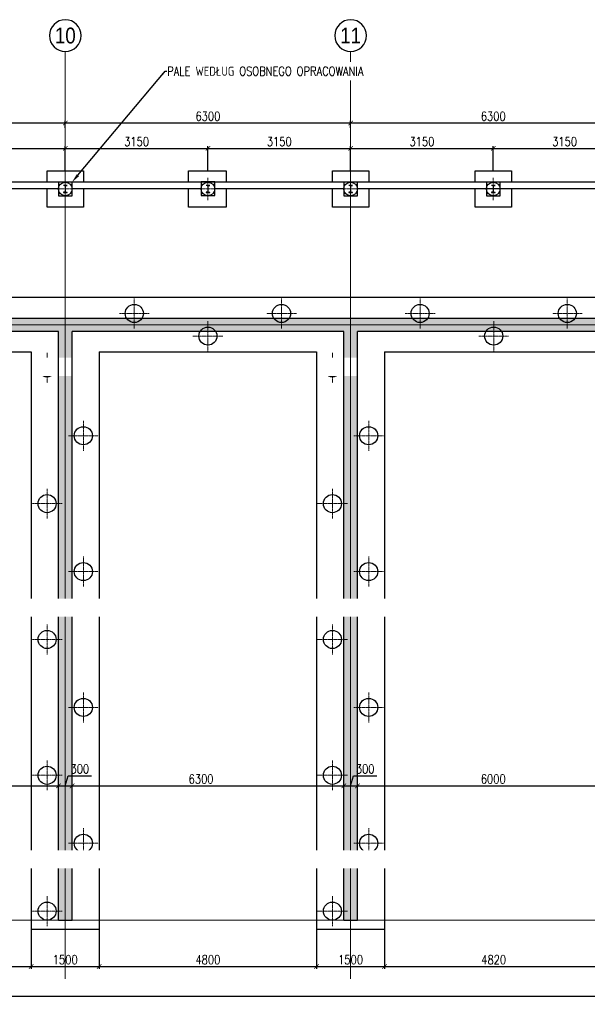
# Model space of a CAD drawing. Header units: millimetres. Extents: x -374129 to 1163271, y -112652 to 695637.
# Tile 159 of 256: x 43775 to 56307, y -1857 to 19889. Entities that reach past the tile are written whole.
import ezdxf
from ezdxf import colors
from ezdxf.entities.mleader import LeaderData, LeaderLine
from ezdxf.enums import TextEntityAlignment as Align
from ezdxf.math import Vec2, Vec3

# ---------------------------------------------------------------- set-up
doc = ezdxf.new("R2010")
doc.units = ezdxf.units.MM
doc.header["$PDMODE"] = 4
doc.linetypes.add('ACAD_ISO04W100', pattern=[30, 24, -3, 0, -3])
doc.linetypes.add('DO', pattern=[0.8, 0.6, -0.1, 0, -0.1])
for name, color, linetype, lineweight in [('--GT_Kolumna 1', 170, 'Continuous', 25), ('--GT_Kolumna 2', 94, 'Continuous', 25), ('013', 8, 'Continuous', 13), ('KRT_koty', 4, 'Continuous', 20), ('KRT_osie', 55, 'ACAD_ISO04W100', 18)]:
    doc.layers.add(name, color=color, linetype=linetype, lineweight=lineweight)
for name, color, linetype in [('KRT_fund', 3, 'Continuous'), ('KRT_kreskowanie', 252, 'Continuous'), ('KRT_opisy', 146, 'Continuous'), ('KRT_osie_budopis', 1, 'Continuous'), ('KRT_sciany', 2, 'Continuous'), ('KRT_stal', 4, 'Continuous'), ('KRT_wymiary', 4, 'Continuous'), ('KRT_wymiary_100', 4, 'Continuous')]:
    doc.layers.add(name, color=color, linetype=linetype)
doc.styles.add('biuro 1', font='arial.ttf')
doc.styles.add('WYMIAR', font='romans.shx', dxfattribs={"width": 0.8})
doc.dimstyles.new('KRT_1-100', dxfattribs={"dimscale": 100, "dimtxt": 2, "dimasz": 1, "dimexe": 0.5, "dimexo": 0, "dimgap": 0.5, "dimtad": 1, "dimdec": 1, "dimrnd": 0.1, "dimzin": 9, "dimdsep": 46, "dimtxsty": 'WYMIAR', "dimblk": 'ARCHTICK', "dimcen": 0.09, "dimdle": 0.5, "dimclrd": 1, "dimclre": 252, "dimclrt": 256, "dimadec": 0, "dimazin": 0, "dimtfac": 1, "dimtdec": 1, "dimtmove": 0, "dimatfit": 3, "dimfxl": 1, "dimtolj": 1, "dimtzin": 0, "dimarcsym": 0})

# ---------------------------------------------------------------- blocks, each defined once
blk = doc.blocks.new('opis_osi')
at = {"linetype": 'Continuous'}
for start, end in [(90, 180), (0, 90), (180, 270), (270, 0)]:
    blk.add_arc((0, -37.5), 35, start, end, dxfattribs=at)
at = {"color": 0, "linetype": 'Continuous', "style": 'biuro 1', "width": 0.85}
blk.add_attdef('AA', text='', height=35, dxfattribs=at).set_placement((0.1, -37.5), align=Align.MIDDLE_CENTER)
blk = doc.blocks.new('_ArchTick')
at = {"color": 0, "linetype": 'ByBlock', "const_width": 0.15}
blk.add_lwpolyline([(-0.5, -0.5), (0.5, 0.5)], dxfattribs=at)
blk = doc.blocks.new('*D62')
at = {"layer": 'Defpoints', "color": 0, "transparency": 16777216}
for p in [(44930, 2967), (44630, 2731), (44930, 2731)]:
    blk.add_point(p, dxfattribs=at)
at = {"layer": 'KRT_wymiary', "color": 1, "lineweight": -2, "transparency": 16777216}
for p, q in [((44780, 2967), (44848, 3192)), ((44848, 3192), (45359, 3192)), ((44580, 2967), (44980, 2967))]:
    blk.add_line(p, q, dxfattribs=at)
at = {"layer": 'KRT_wymiary', "color": 252, "lineweight": -2, "transparency": 16777216}
for p, q in [((44630, 2731), (44630, 3017)), ((44930, 2731), (44930, 3017))]:
    blk.add_line(p, q, dxfattribs=at)
at = {"layer": 'KRT_wymiary', "color": 1, "lineweight": -2, "transparency": 16777216, "xscale": 100, "yscale": 100, "zscale": 100, "rotation": 180}
blk.add_blockref('_ArchTick', (44630, 2967), dxfattribs=at)
at = {"layer": 'KRT_wymiary', "color": 1, "lineweight": -2, "transparency": 16777216, "xscale": 100, "yscale": 100, "zscale": 100}
blk.add_blockref('_ArchTick', (44930, 2967), dxfattribs=at)
at = {"layer": 'KRT_wymiary', "transparency": 16777216, "insert": (45103, 3342), "char_height": 200, "attachment_point": 5, "style": 'WYMIAR'}
blk.add_mtext('\\A1;300', dxfattribs=at)
blk = doc.blocks.new('*D63')
at = {"layer": 'Defpoints', "color": 0, "transparency": 16777216}
for p in [(44630, 2967), (38630, 2731), (44630, 2618)]:
    blk.add_point(p, dxfattribs=at)
at = {"layer": 'KRT_wymiary', "color": 1, "lineweight": -2, "transparency": 16777216}
blk.add_line((38580, 2967), (44680, 2967), dxfattribs=at)
at = {"layer": 'KRT_wymiary', "color": 252, "lineweight": -2, "transparency": 16777216}
for p, q in [((38630, 2731), (38630, 3017)), ((44630, 2618), (44630, 3017))]:
    blk.add_line(p, q, dxfattribs=at)
at = {"layer": 'KRT_wymiary', "color": 1, "lineweight": -2, "transparency": 16777216, "xscale": 100, "yscale": 100, "zscale": 100, "rotation": 180}
blk.add_blockref('_ArchTick', (38630, 2967), dxfattribs=at)
at = {"layer": 'KRT_wymiary', "color": 1, "lineweight": -2, "transparency": 16777216, "xscale": 100, "yscale": 100, "zscale": 100}
blk.add_blockref('_ArchTick', (44630, 2967), dxfattribs=at)
at = {"layer": 'KRT_wymiary', "transparency": 16777216, "insert": (41630, 3117), "char_height": 200, "attachment_point": 5, "style": 'WYMIAR'}
blk.add_mtext('\\A1;6000', dxfattribs=at)
blk = doc.blocks.new('*D65')
at = {"layer": 'Defpoints', "color": 0, "transparency": 16777216}
for p in [(51230, 2967), (50930, 2731), (51230, 2731)]:
    blk.add_point(p, dxfattribs=at)
at = {"layer": 'KRT_wymiary', "color": 1, "lineweight": -2, "transparency": 16777216}
for p, q in [((51080, 2967), (51148, 3192)), ((51148, 3192), (51659, 3192)), ((50880, 2967), (51280, 2967))]:
    blk.add_line(p, q, dxfattribs=at)
at = {"layer": 'KRT_wymiary', "color": 252, "lineweight": -2, "transparency": 16777216}
for p, q in [((50930, 2731), (50930, 3017)), ((51230, 2731), (51230, 3017))]:
    blk.add_line(p, q, dxfattribs=at)
at = {"layer": 'KRT_wymiary', "color": 1, "lineweight": -2, "transparency": 16777216, "xscale": 100, "yscale": 100, "zscale": 100, "rotation": 180}
blk.add_blockref('_ArchTick', (50930, 2967), dxfattribs=at)
at = {"layer": 'KRT_wymiary', "color": 1, "lineweight": -2, "transparency": 16777216, "xscale": 100, "yscale": 100, "zscale": 100}
blk.add_blockref('_ArchTick', (51230, 2967), dxfattribs=at)
at = {"layer": 'KRT_wymiary', "transparency": 16777216, "insert": (51403, 3342), "char_height": 200, "attachment_point": 5, "style": 'WYMIAR'}
blk.add_mtext('\\A1;300', dxfattribs=at)
blk = doc.blocks.new('*D66')
at = {"layer": 'Defpoints', "color": 0, "transparency": 16777216}
for p in [(50930, 2967), (44630, 2731), (50930, 2618)]:
    blk.add_point(p, dxfattribs=at)
at = {"layer": 'KRT_wymiary', "color": 1, "lineweight": -2, "transparency": 16777216}
blk.add_line((44580, 2967), (50980, 2967), dxfattribs=at)
at = {"layer": 'KRT_wymiary', "color": 252, "lineweight": -2, "transparency": 16777216}
for p, q in [((44630, 2731), (44630, 3017)), ((50930, 2618), (50930, 3017))]:
    blk.add_line(p, q, dxfattribs=at)
at = {"layer": 'KRT_wymiary', "color": 1, "lineweight": -2, "transparency": 16777216, "xscale": 100, "yscale": 100, "zscale": 100, "rotation": 180}
blk.add_blockref('_ArchTick', (44630, 2967), dxfattribs=at)
at = {"layer": 'KRT_wymiary', "color": 1, "lineweight": -2, "transparency": 16777216, "xscale": 100, "yscale": 100, "zscale": 100}
blk.add_blockref('_ArchTick', (50930, 2967), dxfattribs=at)
at = {"layer": 'KRT_wymiary', "transparency": 16777216, "insert": (47780, 3117), "char_height": 200, "attachment_point": 5, "style": 'WYMIAR'}
blk.add_mtext('\\A1;6300', dxfattribs=at)
blk = doc.blocks.new('*D67')
at = {"layer": 'Defpoints', "color": 0, "transparency": 16777216}
for p in [(57230, 2967), (51230, 2731), (57230, 2817)]:
    blk.add_point(p, dxfattribs=at)
at = {"layer": 'KRT_wymiary', "color": 1, "lineweight": -2, "transparency": 16777216}
blk.add_line((51180, 2967), (57280, 2967), dxfattribs=at)
at = {"layer": 'KRT_wymiary', "color": 252, "lineweight": -2, "transparency": 16777216}
for p, q in [((51230, 2731), (51230, 3017)), ((57230, 2817), (57230, 3017))]:
    blk.add_line(p, q, dxfattribs=at)
at = {"layer": 'KRT_wymiary', "color": 1, "lineweight": -2, "transparency": 16777216, "xscale": 100, "yscale": 100, "zscale": 100, "rotation": 180}
blk.add_blockref('_ArchTick', (51230, 2967), dxfattribs=at)
at = {"layer": 'KRT_wymiary', "color": 1, "lineweight": -2, "transparency": 16777216, "xscale": 100, "yscale": 100, "zscale": 100}
blk.add_blockref('_ArchTick', (57230, 2967), dxfattribs=at)
at = {"layer": 'KRT_wymiary', "transparency": 16777216, "insert": (54230, 3117), "char_height": 200, "attachment_point": 5, "style": 'WYMIAR'}
blk.add_mtext('\\A1;6000', dxfattribs=at)
blk = doc.blocks.new('*D76')
at = {"layer": 'Defpoints', "color": 0, "transparency": 16777216}
for p in [(44780, 17047), (41630, 16550), (44780, 16550)]:
    blk.add_point(p, dxfattribs=at)
at = {"layer": 'KRT_wymiary_100', "color": 1, "lineweight": -2, "transparency": 16777216}
blk.add_line((41580, 17047), (44830, 17047), dxfattribs=at)
at = {"layer": 'KRT_wymiary_100', "color": 252, "lineweight": -2, "transparency": 16777216}
for p, q in [((41630, 16550), (41630, 17097)), ((44780, 16550), (44780, 17097))]:
    blk.add_line(p, q, dxfattribs=at)
at = {"layer": 'KRT_wymiary_100', "color": 1, "lineweight": -2, "transparency": 16777216, "xscale": 100, "yscale": 100, "zscale": 100, "rotation": 180}
blk.add_blockref('_ArchTick', (41630, 17047), dxfattribs=at)
at = {"layer": 'KRT_wymiary_100', "color": 1, "lineweight": -2, "transparency": 16777216, "xscale": 100, "yscale": 100, "zscale": 100}
blk.add_blockref('_ArchTick', (44780, 17047), dxfattribs=at)
at = {"layer": 'KRT_wymiary_100', "transparency": 16777216, "insert": (43205, 17197), "char_height": 200, "attachment_point": 5, "style": 'WYMIAR'}
blk.add_mtext('\\A1;3150', dxfattribs=at)
blk = doc.blocks.new('*D77')
at = {"layer": 'Defpoints', "color": 0, "transparency": 16777216}
for p in [(47930, 17047), (44780, 16550), (47930, 16550)]:
    blk.add_point(p, dxfattribs=at)
at = {"layer": 'KRT_wymiary_100', "color": 1, "lineweight": -2, "transparency": 16777216}
blk.add_line((44730, 17047), (47980, 17047), dxfattribs=at)
at = {"layer": 'KRT_wymiary_100', "color": 252, "lineweight": -2, "transparency": 16777216}
for p, q in [((44780, 16550), (44780, 17097)), ((47930, 16550), (47930, 17097))]:
    blk.add_line(p, q, dxfattribs=at)
at = {"layer": 'KRT_wymiary_100', "color": 1, "lineweight": -2, "transparency": 16777216, "xscale": 100, "yscale": 100, "zscale": 100, "rotation": 180}
blk.add_blockref('_ArchTick', (44780, 17047), dxfattribs=at)
at = {"layer": 'KRT_wymiary_100', "color": 1, "lineweight": -2, "transparency": 16777216, "xscale": 100, "yscale": 100, "zscale": 100}
blk.add_blockref('_ArchTick', (47930, 17047), dxfattribs=at)
at = {"layer": 'KRT_wymiary_100', "transparency": 16777216, "insert": (46355, 17197), "char_height": 200, "attachment_point": 5, "style": 'WYMIAR'}
blk.add_mtext('\\A1;3150', dxfattribs=at)
blk = doc.blocks.new('*U5')
at = {"color": 0}
for p, q in [((30, 153), (0, 153)), ((30, 7), (0, 7)), ((38, 144), (38, 16)), ((43, 144), (43, 16)), ((52, 153), (82, 153)), ((52, 7), (82, 7))]:
    blk.add_line(p, q, dxfattribs=at)
for points in [[(82, 153), (82, 160), (0, 160), (0, 153)], [(0, 7), (0, 0), (82, 0), (82, 7)]]:
    blk.add_lwpolyline(points, dxfattribs=at)
for centre, start, end in [((30, 144), 0, 90), ((30, 16), 270, 0), ((52, 144), 90, 180), ((52, 16), 180, 270)]:
    blk.add_arc(centre, 9, start, end, dxfattribs=at)
blk = doc.blocks.new('*D78')
at = {"layer": 'Defpoints', "color": 0, "transparency": 16777216}
for p in [(51080, 17047), (47930, 16550), (51080, 16550)]:
    blk.add_point(p, dxfattribs=at)
at = {"layer": 'KRT_wymiary_100', "color": 1, "lineweight": -2, "transparency": 16777216}
blk.add_line((47880, 17047), (51130, 17047), dxfattribs=at)
at = {"layer": 'KRT_wymiary_100', "color": 252, "lineweight": -2, "transparency": 16777216}
for p, q in [((47930, 16550), (47930, 17097)), ((51080, 16550), (51080, 17097))]:
    blk.add_line(p, q, dxfattribs=at)
at = {"layer": 'KRT_wymiary_100', "color": 1, "lineweight": -2, "transparency": 16777216, "xscale": 100, "yscale": 100, "zscale": 100, "rotation": 180}
blk.add_blockref('_ArchTick', (47930, 17047), dxfattribs=at)
at = {"layer": 'KRT_wymiary_100', "color": 1, "lineweight": -2, "transparency": 16777216, "xscale": 100, "yscale": 100, "zscale": 100}
blk.add_blockref('_ArchTick', (51080, 17047), dxfattribs=at)
at = {"layer": 'KRT_wymiary_100', "transparency": 16777216, "insert": (49505, 17197), "char_height": 200, "attachment_point": 5, "style": 'WYMIAR'}
blk.add_mtext('\\A1;3150', dxfattribs=at)
blk = doc.blocks.new('*D79')
at = {"layer": 'Defpoints', "color": 0, "transparency": 16777216}
for p in [(54230, 17047), (51080, 16550), (54230, 16550)]:
    blk.add_point(p, dxfattribs=at)
at = {"layer": 'KRT_wymiary_100', "color": 1, "lineweight": -2, "transparency": 16777216}
blk.add_line((51030, 17047), (54280, 17047), dxfattribs=at)
at = {"layer": 'KRT_wymiary_100', "color": 252, "lineweight": -2, "transparency": 16777216}
for p, q in [((51080, 16550), (51080, 17097)), ((54230, 16550), (54230, 17097))]:
    blk.add_line(p, q, dxfattribs=at)
at = {"layer": 'KRT_wymiary_100', "color": 1, "lineweight": -2, "transparency": 16777216, "xscale": 100, "yscale": 100, "zscale": 100, "rotation": 180}
blk.add_blockref('_ArchTick', (51080, 17047), dxfattribs=at)
at = {"layer": 'KRT_wymiary_100', "color": 1, "lineweight": -2, "transparency": 16777216, "xscale": 100, "yscale": 100, "zscale": 100}
blk.add_blockref('_ArchTick', (54230, 17047), dxfattribs=at)
at = {"layer": 'KRT_wymiary_100', "transparency": 16777216, "insert": (52655, 17197), "char_height": 200, "attachment_point": 5, "style": 'WYMIAR'}
blk.add_mtext('\\A1;3150', dxfattribs=at)
blk = doc.blocks.new('*D86')
at = {"layer": 'Defpoints', "color": 0, "transparency": 16777216}
for p in [(57380, 17047), (54230, 16550), (57380, 16669)]:
    blk.add_point(p, dxfattribs=at)
at = {"layer": 'KRT_wymiary_100', "color": 1, "lineweight": -2, "transparency": 16777216}
blk.add_line((54180, 17047), (57430, 17047), dxfattribs=at)
at = {"layer": 'KRT_wymiary_100', "color": 252, "lineweight": -2, "transparency": 16777216}
for p, q in [((54230, 16550), (54230, 17097)), ((57380, 16669), (57380, 17097))]:
    blk.add_line(p, q, dxfattribs=at)
at = {"layer": 'KRT_wymiary_100', "color": 1, "lineweight": -2, "transparency": 16777216, "xscale": 100, "yscale": 100, "zscale": 100, "rotation": 180}
blk.add_blockref('_ArchTick', (54230, 17047), dxfattribs=at)
at = {"layer": 'KRT_wymiary_100', "color": 1, "lineweight": -2, "transparency": 16777216, "xscale": 100, "yscale": 100, "zscale": 100}
blk.add_blockref('_ArchTick', (57380, 17047), dxfattribs=at)
at = {"layer": 'KRT_wymiary_100', "transparency": 16777216, "insert": (55805, 17197), "char_height": 200, "attachment_point": 5, "style": 'WYMIAR'}
blk.add_mtext('\\A1;3150', dxfattribs=at)
blk = doc.blocks.new('*D91')
at = {"layer": 'Defpoints', "color": 0, "transparency": 16777216}
for p in [(38480, 17996), (44780, 17607), (44780, 17499)]:
    blk.add_point(p, dxfattribs=at)
at = {"layer": 'KRT_wymiary_100', "color": 252, "lineweight": -2, "transparency": 16777216}
for p, q in [((38480, 17996), (38480, 17557)), ((44780, 17499), (44780, 17657))]:
    blk.add_line(p, q, dxfattribs=at)
at = {"layer": 'KRT_wymiary_100', "color": 1, "lineweight": -2, "transparency": 16777216}
blk.add_line((38430, 17607), (44830, 17607), dxfattribs=at)
at = {"layer": 'KRT_wymiary_100', "color": 1, "lineweight": -2, "transparency": 16777216, "xscale": 100, "yscale": 100, "zscale": 100, "rotation": 180}
blk.add_blockref('_ArchTick', (38480, 17607), dxfattribs=at)
at = {"layer": 'KRT_wymiary_100', "color": 1, "lineweight": -2, "transparency": 16777216, "xscale": 100, "yscale": 100, "zscale": 100}
blk.add_blockref('_ArchTick', (44780, 17607), dxfattribs=at)
at = {"layer": 'KRT_wymiary_100', "transparency": 16777216, "insert": (41630, 17757), "char_height": 200, "attachment_point": 5, "style": 'WYMIAR'}
blk.add_mtext('\\A1;6300', dxfattribs=at)
blk = doc.blocks.new('*D92')
at = {"layer": 'Defpoints', "color": 0, "transparency": 16777216}
for p in [(44780, 17499), (51080, 17607), (51080, 17499)]:
    blk.add_point(p, dxfattribs=at)
at = {"layer": 'KRT_wymiary_100', "color": 252, "lineweight": -2, "transparency": 16777216}
for p, q in [((44780, 17499), (44780, 17657)), ((51080, 17499), (51080, 17657))]:
    blk.add_line(p, q, dxfattribs=at)
at = {"layer": 'KRT_wymiary_100', "color": 1, "lineweight": -2, "transparency": 16777216}
blk.add_line((44730, 17607), (51130, 17607), dxfattribs=at)
at = {"layer": 'KRT_wymiary_100', "color": 1, "lineweight": -2, "transparency": 16777216, "xscale": 100, "yscale": 100, "zscale": 100, "rotation": 180}
blk.add_blockref('_ArchTick', (44780, 17607), dxfattribs=at)
at = {"layer": 'KRT_wymiary_100', "color": 1, "lineweight": -2, "transparency": 16777216, "xscale": 100, "yscale": 100, "zscale": 100}
blk.add_blockref('_ArchTick', (51080, 17607), dxfattribs=at)
at = {"layer": 'KRT_wymiary_100', "transparency": 16777216, "insert": (47930, 17757), "char_height": 200, "attachment_point": 5, "style": 'WYMIAR'}
blk.add_mtext('\\A1;6300', dxfattribs=at)
blk = doc.blocks.new('*D93')
at = {"layer": 'Defpoints', "color": 0, "transparency": 16777216}
for p in [(51080, 17499), (57380, 17607), (57380, 17499)]:
    blk.add_point(p, dxfattribs=at)
at = {"layer": 'KRT_wymiary_100', "color": 252, "lineweight": -2, "transparency": 16777216}
for p, q in [((51080, 17499), (51080, 17657)), ((57380, 17499), (57380, 17657))]:
    blk.add_line(p, q, dxfattribs=at)
at = {"layer": 'KRT_wymiary_100', "color": 1, "lineweight": -2, "transparency": 16777216}
blk.add_line((51030, 17607), (57430, 17607), dxfattribs=at)
at = {"layer": 'KRT_wymiary_100', "color": 1, "lineweight": -2, "transparency": 16777216, "xscale": 100, "yscale": 100, "zscale": 100, "rotation": 180}
blk.add_blockref('_ArchTick', (51080, 17607), dxfattribs=at)
at = {"layer": 'KRT_wymiary_100', "color": 1, "lineweight": -2, "transparency": 16777216, "xscale": 100, "yscale": 100, "zscale": 100}
blk.add_blockref('_ArchTick', (57380, 17607), dxfattribs=at)
at = {"layer": 'KRT_wymiary_100', "transparency": 16777216, "insert": (54230, 17757), "char_height": 200, "attachment_point": 5, "style": 'WYMIAR'}
blk.add_mtext('\\A1;6300', dxfattribs=at)
blk = doc.blocks.new('*D419')
at = {"layer": 'Defpoints', "color": 0, "transparency": 16777216}
for p in [(39210, -200), (44030, -200), (44030, -1022.424019)]:
    blk.add_point(p, dxfattribs=at)
at = {"layer": 'KRT_wymiary', "color": 252, "lineweight": -2, "transparency": 16777216}
for p, q in [((39210, -200), (39210, -1072.424019)), ((44030, -200), (44030, -1072.424019))]:
    blk.add_line(p, q, dxfattribs=at)
at = {"layer": 'KRT_wymiary', "color": 1, "lineweight": -2, "transparency": 16777216}
blk.add_line((39160, -1022.424019), (44080, -1022.424019), dxfattribs=at)
at = {"layer": 'KRT_wymiary', "color": 1, "lineweight": -2, "transparency": 16777216, "xscale": 100, "yscale": 100, "zscale": 100, "rotation": 180}
blk.add_blockref('_ArchTick', (39210, -1022.424019), dxfattribs=at)
at = {"layer": 'KRT_wymiary', "color": 1, "lineweight": -2, "transparency": 16777216, "xscale": 100, "yscale": 100, "zscale": 100}
blk.add_blockref('_ArchTick', (44030, -1022.424019), dxfattribs=at)
at = {"layer": 'KRT_wymiary', "transparency": 16777216, "insert": (41620, -872.424019), "char_height": 200, "attachment_point": 5, "style": 'WYMIAR'}
blk.add_mtext('\\A1;4820', dxfattribs=at)
blk = doc.blocks.new('*D420')
at = {"layer": 'Defpoints', "color": 0, "transparency": 16777216}
for p in [(44030, -200), (45530, -200), (45530, -1022.424019)]:
    blk.add_point(p, dxfattribs=at)
at = {"layer": 'KRT_wymiary', "color": 252, "lineweight": -2, "transparency": 16777216}
for p, q in [((44030, -200), (44030, -1072.424019)), ((45530, -200), (45530, -1072.424019))]:
    blk.add_line(p, q, dxfattribs=at)
at = {"layer": 'KRT_wymiary', "color": 1, "lineweight": -2, "transparency": 16777216}
blk.add_line((43980, -1022.424019), (45580, -1022.424019), dxfattribs=at)
at = {"layer": 'KRT_wymiary', "color": 1, "lineweight": -2, "transparency": 16777216, "xscale": 100, "yscale": 100, "zscale": 100, "rotation": 180}
blk.add_blockref('_ArchTick', (44030, -1022.424019), dxfattribs=at)
at = {"layer": 'KRT_wymiary', "color": 1, "lineweight": -2, "transparency": 16777216, "xscale": 100, "yscale": 100, "zscale": 100}
blk.add_blockref('_ArchTick', (45530, -1022.424019), dxfattribs=at)
at = {"layer": 'KRT_wymiary', "transparency": 16777216, "insert": (44780, -872.424019), "char_height": 200, "attachment_point": 5, "style": 'WYMIAR'}
blk.add_mtext('\\A1;1500', dxfattribs=at)
blk = doc.blocks.new('*D421')
at = {"layer": 'Defpoints', "color": 0, "transparency": 16777216}
for p in [(45530, -200), (50330, -200), (50330, -1022.424019)]:
    blk.add_point(p, dxfattribs=at)
at = {"layer": 'KRT_wymiary', "color": 252, "lineweight": -2, "transparency": 16777216}
for p, q in [((45530, -200), (45530, -1072.424019)), ((50330, -200), (50330, -1072.424019))]:
    blk.add_line(p, q, dxfattribs=at)
at = {"layer": 'KRT_wymiary', "color": 1, "lineweight": -2, "transparency": 16777216}
blk.add_line((45480, -1022.424019), (50380, -1022.424019), dxfattribs=at)
at = {"layer": 'KRT_wymiary', "color": 1, "lineweight": -2, "transparency": 16777216, "xscale": 100, "yscale": 100, "zscale": 100, "rotation": 180}
blk.add_blockref('_ArchTick', (45530, -1022.424019), dxfattribs=at)
at = {"layer": 'KRT_wymiary', "color": 1, "lineweight": -2, "transparency": 16777216, "xscale": 100, "yscale": 100, "zscale": 100}
blk.add_blockref('_ArchTick', (50330, -1022.424019), dxfattribs=at)
at = {"layer": 'KRT_wymiary', "transparency": 16777216, "insert": (47930, -872.424019), "char_height": 200, "attachment_point": 5, "style": 'WYMIAR'}
blk.add_mtext('\\A1;4800', dxfattribs=at)
blk = doc.blocks.new('*D422')
at = {"layer": 'Defpoints', "color": 0, "transparency": 16777216}
for p in [(50330, -200), (51830, -200), (51830, -1022.424019)]:
    blk.add_point(p, dxfattribs=at)
at = {"layer": 'KRT_wymiary', "color": 252, "lineweight": -2, "transparency": 16777216}
for p, q in [((50330, -200), (50330, -1072.424019)), ((51830, -200), (51830, -1072.424019))]:
    blk.add_line(p, q, dxfattribs=at)
at = {"layer": 'KRT_wymiary', "color": 1, "lineweight": -2, "transparency": 16777216}
blk.add_line((50280, -1022.424019), (51880, -1022.424019), dxfattribs=at)
at = {"layer": 'KRT_wymiary', "color": 1, "lineweight": -2, "transparency": 16777216, "xscale": 100, "yscale": 100, "zscale": 100, "rotation": 180}
blk.add_blockref('_ArchTick', (50330, -1022.424019), dxfattribs=at)
at = {"layer": 'KRT_wymiary', "color": 1, "lineweight": -2, "transparency": 16777216, "xscale": 100, "yscale": 100, "zscale": 100}
blk.add_blockref('_ArchTick', (51830, -1022.424019), dxfattribs=at)
at = {"layer": 'KRT_wymiary', "transparency": 16777216, "insert": (51080, -872.424019), "char_height": 200, "attachment_point": 5, "style": 'WYMIAR'}
blk.add_mtext('\\A1;1500', dxfattribs=at)
blk = doc.blocks.new('*D423')
at = {"layer": 'Defpoints', "color": 0, "transparency": 16777216}
for p in [(51830, -200), (56650, -200), (56650, -1022.424019)]:
    blk.add_point(p, dxfattribs=at)
at = {"layer": 'KRT_wymiary', "color": 252, "lineweight": -2, "transparency": 16777216}
for p, q in [((51830, -200), (51830, -1072.424019)), ((56650, -200), (56650, -1072.424019))]:
    blk.add_line(p, q, dxfattribs=at)
at = {"layer": 'KRT_wymiary', "color": 1, "lineweight": -2, "transparency": 16777216}
blk.add_line((51780, -1022.424019), (56700, -1022.424019), dxfattribs=at)
at = {"layer": 'KRT_wymiary', "color": 1, "lineweight": -2, "transparency": 16777216, "xscale": 100, "yscale": 100, "zscale": 100, "rotation": 180}
blk.add_blockref('_ArchTick', (51830, -1022.424019), dxfattribs=at)
at = {"layer": 'KRT_wymiary', "color": 1, "lineweight": -2, "transparency": 16777216, "xscale": 100, "yscale": 100, "zscale": 100}
blk.add_blockref('_ArchTick', (56650, -1022.424019), dxfattribs=at)
at = {"layer": 'KRT_wymiary', "transparency": 16777216, "insert": (54240, -872.424019), "char_height": 200, "attachment_point": 5, "style": 'WYMIAR'}
blk.add_mtext('\\A1;4820', dxfattribs=at)
blk = doc.blocks.new('*D433')
at = {"layer": 'Defpoints', "color": 0, "transparency": 16777216}
for p in [(-600, -200), (70920, -200), (70920, -1679)]:
    blk.add_point(p, dxfattribs=at)
at = {"layer": 'KRT_wymiary', "color": 252, "lineweight": -2, "transparency": 16777216}
for p, q in [((-600, -200), (-600, -1729)), ((70920, -200), (70920, -1729))]:
    blk.add_line(p, q, dxfattribs=at)
at = {"layer": 'KRT_wymiary', "color": 1, "lineweight": -2, "transparency": 16777216}
blk.add_line((-650, -1679), (70970, -1679), dxfattribs=at)
at = {"layer": 'KRT_wymiary', "color": 1, "lineweight": -2, "transparency": 16777216, "xscale": 100, "yscale": 100, "zscale": 100, "rotation": 180}
blk.add_blockref('_ArchTick', (-600, -1679), dxfattribs=at)
at = {"layer": 'KRT_wymiary', "color": 1, "lineweight": -2, "transparency": 16777216, "xscale": 100, "yscale": 100, "zscale": 100}
blk.add_blockref('_ArchTick', (70920, -1679), dxfattribs=at)
at = {"layer": 'KRT_wymiary', "transparency": 16777216, "insert": (35160, -1529), "char_height": 200, "attachment_point": 5, "style": 'WYMIAR'}
blk.add_mtext('\\A1;71520', dxfattribs=at)

msp = doc.modelspace()

# ---------------------------------------------------------------- hatches: boundary and pattern name
at = {"layer": 'KRT_kreskowanie'}
h = msp.add_hatch(dxfattribs=at)
h.set_pattern_fill('ANSI33', color=256, scale=20, style=0)
h.paths.add_polyline_path([(19050, 13300), (-150, 13300), (-150, 0), (150, 0), (150, 13000), (6150, 13000), (6150, 0), (6450, 0), (6450, 13000), (12450, 13000), (12450, 0), (12750, 0), (12750, 13000), (18750, 13000), (18750, 0), (19050, 0)])
h.paths.add_polyline_path([(38290, 13300), (19090, 13300), (19090, 0), (19390, 0), (19390, 13000), (25390, 13000), (25390, 0), (25690, 0), (25690, 13000), (31690, 13000), (31690, 0), (31990, 0), (31990, 13000), (37990, 13000), (37990, 0), (38290, 0)])
h.paths.add_polyline_path([(57530, 13300), (38330, 13300), (38330, 0), (38630, 0), (38630, 13000), (44630, 13000), (44630, 0), (44930, 0), (44930, 13000), (50930, 13000), (50930, 0), (51230, 0), (51230, 13000), (57230, 13000), (57230, 0), (57530, 0)])
h.paths.add_polyline_path([(70470, 13300), (57570, 13300), (57570, 0), (57870, 0), (57870, 13000), (63870, 13000), (63870, 0), (64170, 0), (64170, 13000), (70170, 13000), (70170, 0), (70470, 0)])

# ---------------------------------------------------------------- linework, layer by layer
at = {"layer": '--GT_Kolumna 1', "ltscale": 20}
for centre in [(46305.2, 13400), (49555.2, 13400), (52615.2, 13400), (55865.2, 13400), (47930.2, 12900), (54240.2, 12900), (44380, 12200), (50680, 12200), (45180, 10700), (51480, 10700), (44380, 9200), (50680, 9200), (45180, 7700), (51480, 7700), (44380, 6200), (50680, 6200), (45180, 4700), (51480, 4700), (44380, 3200), (50680, 3200), (45180, 1700), (51480, 1700), (44380, 200), (50680, 200)]:
    msp.add_circle(centre, 200, dxfattribs=at)
at = {"layer": '--GT_Kolumna 2', "ltscale": 20}
for centre in [(44780, 16150), (47930, 16150), (51080, 16150), (54230, 16150)]:
    msp.add_circle(centre, 150, dxfattribs=at)
at = {"layer": '013', "linetype": 'DO'}
for p, q in [((44780, 15902.5), (44780, 16397.5)), ((47930, 15902.5), (47930, 16397.5)), ((51080, 15902.5), (51080, 16397.5)), ((54230, 15902.5), (54230, 16397.5)), ((45027.5, 16150), (44532.5, 16150)), ((48177.5, 16150), (47682.5, 16150)), ((51327.5, 16150), (50832.5, 16150)), ((54477.5, 16150), (53982.5, 16150)), ((46305.2, 13070), (46305.2, 13730)), ((49555.2, 13070), (49555.2, 13730)), ((52615.2, 13070), (52615.2, 13730)), ((55865.2, 13070), (55865.2, 13730)), ((46635.2, 13400), (45975.2, 13400)), ((49225.2, 13400), (49885.2, 13400)), ((52945.2, 13400), (52285.2, 13400)), ((55535.2, 13400), (56195.2, 13400)), ((47930.2, 12570), (47930.2, 13230)), ((54240.2, 12570), (54240.2, 13230)), ((48260.2, 12900), (47600.2, 12900)), ((54570.2, 12900), (53910.2, 12900)), ((44380, 12530), (44380, 11870)), ((50680, 12530), (50680, 11870)), ((44710, 12200), (44050, 12200)), ((51010, 12200), (50350, 12200)), ((45180, 10370), (45180, 11030)), ((51480, 10370), (51480, 11030)), ((45510, 10700), (44850, 10700)), ((51810, 10700), (51150, 10700)), ((44380, 8870), (44380, 9530)), ((50680, 8870), (50680, 9530)), ((44710, 9200), (44050, 9200)), ((51010, 9200), (50350, 9200)), ((45180, 7370), (45180, 8030)), ((51480, 7370), (51480, 8030)), ((45510, 7700), (44850, 7700)), ((51810, 7700), (51150, 7700)), ((44380, 5870), (44380, 6530)), ((50680, 5870), (50680, 6530)), ((44710, 6200), (44050, 6200)), ((51010, 6200), (50350, 6200)), ((45180, 4370), (45180, 5030)), ((51480, 4370), (51480, 5030)), ((45510, 4700), (44850, 4700)), ((51810, 4700), (51150, 4700)), ((44380, 2870), (44380, 3530)), ((50680, 2870), (50680, 3530)), ((44710, 3200), (44050, 3200)), ((51010, 3200), (50350, 3200)), ((45180, 1370), (45180, 2030)), ((51480, 1370), (51480, 2030)), ((45510, 1700), (44850, 1700)), ((51810, 1700), (51150, 1700)), ((44380, -130), (44380, 530)), ((50680, -130), (50680, 530)), ((44710, 200), (44050, 200)), ((51010, 200), (50350, 200))]:
    msp.add_line(p, q, dxfattribs=at)
at = {"layer": 'KRT_fund', "color": 2}
for p, q in [((70170, 16300), (35140, 16300)), ((44630, 16300), (41780, 16300)), ((44630, 16150), (41780, 16150)), ((47780, 16305), (44930, 16300)), ((47780, 16155), (44930, 16150)), ((50930, 16300), (48080, 16305)), ((50930, 16150), (48080, 16155)), ((54080, 16300), (51230, 16300)), ((54080, 16150), (51230, 16150)), ((57255, 16300), (54080, 16300)), ((57230, 16150), (54080, 16150))]:
    msp.add_line(p, q, dxfattribs=at)
at = {"layer": 'KRT_fund'}
for p, q in [((70920, 13750), (-600, 13750)), ((39210, 12550), (44030, 12550)), ((45530, 12550), (50330, 12550)), ((51830, 12550), (56650, 12550))]:
    msp.add_line(p, q, dxfattribs=at)
at = {"layer": 'KRT_fund', "color": 2}
for points in [[(44380, 16300), (44380, 16550), (45180, 16550), (45180, 16300)], [(47505, 16305), (47505, 16550), (48330, 16550), (48330, 16305)], [(50680, 16300), (50680, 16550), (51480, 16550), (51480, 16300)], [(53830, 16300), (53830, 16550), (54630, 16550), (54630, 16300)], [(45180, 16150), (45180, 15750), (44380, 15750), (44380, 16150)], [(44630, 16300), (44630, 16000), (44930, 16000), (44930, 16300), (44630, 16300)], [(48330, 16155), (48330, 15750), (47505, 15750), (47505, 16155)], [(47780, 16305), (47780, 16005), (48080, 16005), (48080, 16305), (47780, 16305)], [(51480, 16150), (51480, 15750), (50680, 15750), (50680, 16150)], [(50930, 16300), (50930, 16000), (51230, 16000), (51230, 16300), (50930, 16300)], [(54630, 16150), (54630, 15750), (53830, 15750), (53830, 16150)], [(54080, 16300), (54080, 16000), (54380, 16000), (54380, 16300), (54080, 16300)]]:
    msp.add_lwpolyline(points, dxfattribs=at)
at = {"layer": 'KRT_koty', "color": 1}
for p, q in [((44030, 1004.9), (44030, 1371.44)), ((50330, 1004.9), (50330, 1371.44))]:
    msp.add_line(p, q, dxfattribs=at)
at = {"layer": 'KRT_osie', "ltscale": 0.5}
for p, q in [((-5554.82, 16300), (73659.31, 16300)), ((-5554.82, 13150), (73659.31, 13150)), ((73659.31, 0), (-4623.4, 0))]:
    msp.add_line(p, q, dxfattribs=at)
at = {"layer": 'KRT_sciany'}
for p, q in [((38330, 13300), (57530, 13300)), ((44630, 13000), (38630, 13000)), ((50930, 13000), (44930, 13000)), ((57230, 13000), (51230, 13000))]:
    msp.add_line(p, q, dxfattribs=at)

# ---------------------------------------------------------------- block references
at = {"layer": 'KRT_osie_budopis', "color": 3, "xscale": 10, "yscale": 10, "zscale": 10}
for p, values in [((44780, 19913.64), {'AA': '10'}), ((51080, 19913.64), {'AA': '11'})]:
    msp.add_blockref('opis_osi', p, dxfattribs=at).add_auto_attribs(values)
at = {"layer": 'KRT_stal', "color": 7}
for p in [(44739, 16070), (47889, 16070), (51039, 16070), (54189, 16070)]:
    msp.add_blockref('*U5', p, dxfattribs=at)

# ---------------------------------------------------------------- dimensions: what is measured, and where the dimension line sits
at = {"layer": 'KRT_wymiary'}
for base, p1, p2, picture, middle in [((44930, 2966.79), (44630, 2731.02), (44930, 2731.02), '*D62', (44897.5, 3341.79)), ((51230, 2966.79), (50930, 2731.02), (51230, 2731.02), '*D65', (51197.5, 3341.79)), ((44630, 2966.79), (38630, 2731.02), (44630, 2618.37), '*D63', (41630, 3116.79)), ((50930, 2966.79), (44630, 2731.02), (50930, 2618.37), '*D66', (47780, 3116.79)), ((57230, 2966.79), (51230, 2731.02), (57230, 2816.55), '*D67', (54230, 3116.79))]:
    dim = msp.add_linear_dim(base=base, p1=p1, p2=p2, dimstyle='KRT_1-100', override={"dimtmove": 1}, dxfattribs=at)
    dim.commit()
    dim.dimension.update_dxf_attribs({"geometry": picture, "text_midpoint": middle})
at = {"layer": 'KRT_wymiary_100'}
for base, p1, p2, picture, middle in [((44780, 17606.91), (38480, 17995.79), (44780, 17498.5), '*D91', (41630, 17756.91)), ((51080, 17606.91), (44780, 17498.5), (51080, 17498.5), '*D92', (47930, 17756.91)), ((57380, 17606.91), (51080, 17498.5), (57380, 17498.5), '*D93', (54230, 17756.91)), ((44780, 17047.08), (41630, 16550), (44780, 16550), '*D76', (43205, 17197.08)), ((47930, 17047.08), (44780, 16550), (47930, 16550), '*D77', (46355, 17197.08)), ((51080, 17047.08), (47930, 16550), (51080, 16550), '*D78', (49505, 17197.08)), ((54230, 17047.08), (51080, 16550), (54230, 16550), '*D79', (52655, 17197.08)), ((57380, 17047.08), (54230, 16550), (57380, 16668.58), '*D86', (55805, 17197.08))]:
    dim = msp.add_linear_dim(base=base, p1=p1, p2=p2, dimstyle='KRT_1-100', override={"dimtmove": 1}, dxfattribs=at)
    dim.commit()
    dim.dimension.update_dxf_attribs({"geometry": picture, "text_midpoint": middle})

# ---------------------------------------------------------------- leaders
at = {"layer": 'KRT_opisy', "color": 1}
ml = msp.add_multileader_mtext('Standard', dxfattribs=at)
ml.set_content('\\C54;POZ.1.6 STOPA FUNDAMENTOWA 80x100x30cm', style='WYMIAR')
ml.set_leader_properties()
ml.build(insert=Vec2(0, 0))
ml.multileader.update_dxf_attribs({"text_right_attachment_type": 6, "dogleg_length": 0.36, "arrow_head_size": 200, "scale": 100})
ctx = ml.context
ctx.base_point, ctx.scale, ctx.char_height, ctx.arrow_head_size, ctx.landing_gap_size, ctx.plane_origin = Vec3(20401.7, 18795.69), 100, 200, 200, 9, Vec3(-10759.14, -60032.57)
ctx.right_attachment = 6
notes = []
notes.append((ctx, [(0, (1, 1, 0), (20302.14, 18795.69), (1, 0), 99.56, [(0, [(19570, 16550)], 0, [])])]))
ctx.mtext.insert, ctx.mtext.width, ctx.mtext.defined_height, ctx.mtext.flow_direction = Vec3(20410.7, 18895.69), 4245.4727, 1400.46, 5
for ctx, leaders in notes:
    for number, flags, end, landing, length, lines in leaders:
        leader = LeaderData()
        leader.index, (leader.has_last_leader_line, leader.has_dogleg_vector, leader.attachment_direction) = number, flags
        leader.last_leader_point, leader.dogleg_vector, leader.dogleg_length = Vec3(end), Vec3(landing), length
        for number, points, colour, breaks in lines:
            line = LeaderLine()
            line.index, line.vertices, line.color, line.breaks = number, Vec3.list(points), colors.encode_raw_color(colour), breaks
            leader.lines.append(line)
        ctx.leaders.append(leader)

# ---------------------------------------------------------------- next in the draw order: leaders
ml = msp.add_multileader_mtext('Standard', dxfattribs=at)
ml.set_content('\\C54;POZ.2.2a ŚCIANA ŻELBETOWA  GR.30cm', style='WYMIAR')
ml.set_leader_properties()
ml.build(insert=Vec2(0, 0))
ml.multileader.update_dxf_attribs({"text_right_attachment_type": 6, "dogleg_length": 0.36, "arrow_head_size": 200, "scale": 100})
ctx = ml.context
ctx.base_point, ctx.scale, ctx.char_height, ctx.arrow_head_size, ctx.landing_gap_size, ctx.plane_origin = Vec3(33043.63, 12221.04), 100, 200, 200, 9, Vec3(5802.66, -65780.93)
ctx.right_attachment = 6
notes = []
notes.append((ctx, [(0, (1, 1, 0), (33007.63, 12221.04), (1, 0), 36, [(1, [(32911.06, 13000)], 0, [])])]))
ctx.mtext.insert, ctx.mtext.width, ctx.mtext.defined_height, ctx.mtext.flow_direction = Vec3(33052.63, 12321.04), 4990.5383, 1534.23, 5
ctx.mtext.has_bg_fill, ctx.mtext.bg_color, ctx.mtext.bg_scale_factor, ctx.mtext.bg_transparency, ctx.mtext.use_window_bg_color = 1, -1027028792, 1.5, 0, 1
ml = msp.add_multileader_mtext('Standard', dxfattribs=at)
ml.set_content('\\C54;DYLATACJA 40mm\\P(PŁYTA OSB, JAKO SZALUNEK TRACONY+STYROPIAN MIĘKKI EPS70 2cm)', style='WYMIAR')
ml.set_leader_properties()
ml.build(insert=Vec2(0, 0))
ml.multileader.update_dxf_attribs({"text_right_attachment_type": 6, "dogleg_length": 0.36, "arrow_head_size": 200, "scale": 100})
ctx = ml.context
ctx.base_point, ctx.scale, ctx.char_height, ctx.arrow_head_size, ctx.landing_gap_size, ctx.plane_origin = Vec3(20108.93, -2230.41), 100, 200, 200, 9, Vec3(-5025.04, -93068.38)
ctx.right_attachment = 6
notes.append((ctx, [(0, (1, 1, 0), (20072.93, -2230.41), (1, 0), 36, [(1, [(19090, 212.42)], 0, [])])]))
ctx.mtext.insert, ctx.mtext.width, ctx.mtext.defined_height, ctx.mtext.flow_direction = Vec3(20117.93, -2097.08), 5404.4202, 1534.23, 5
ctx.mtext.has_bg_fill, ctx.mtext.bg_color, ctx.mtext.bg_scale_factor, ctx.mtext.bg_transparency, ctx.mtext.use_window_bg_color = 1, -1027028792, 1.5, 0, 1
for ctx, leaders in notes:
    for number, flags, end, landing, length, lines in leaders:
        leader = LeaderData()
        leader.index, (leader.has_last_leader_line, leader.has_dogleg_vector, leader.attachment_direction) = number, flags
        leader.last_leader_point, leader.dogleg_vector, leader.dogleg_length = Vec3(end), Vec3(landing), length
        for number, points, colour, breaks in lines:
            line = LeaderLine()
            line.index, line.vertices, line.color, line.breaks = number, Vec3.list(points), colors.encode_raw_color(colour), breaks
            leader.lines.append(line)
        ctx.leaders.append(leader)

# ---------------------------------------------------------------- next in the draw order: linework, layer by layer
at = {"layer": 'KRT_fund'}
for p, q in [((44030, 12550), (44030, -200)), ((45530, 12550), (45530, -200)), ((50330, 12550), (50330, -200)), ((51830, 12550), (51830, -200)), ((44030, -200), (45530, -200)), ((50330, -200), (51830, -200))]:
    msp.add_line(p, q, dxfattribs=at)
at = {"layer": 'KRT_osie', "ltscale": 0.5}
for p, q in [((44780, 19188.64), (44780, -1295)), ((51080, 19188.64), (51080, -1295))]:
    msp.add_line(p, q, dxfattribs=at)
at = {"layer": 'KRT_sciany'}
for p, q in [((44630, 0), (44630, 13000)), ((44930, 0), (44930, 13000)), ((50930, 0), (50930, 13000)), ((51230, 0), (51230, 13000)), ((44630, 0), (44930, 0)), ((50930, 0), (51230, 0))]:
    msp.add_line(p, q, dxfattribs=at)

# ---------------------------------------------------------------- next in the draw order: dimensions: what is measured, and where the dimension line sits
at = {"layer": 'KRT_wymiary'}
dim = msp.add_linear_dim(base=(70920, -1678.96), p1=(-600, -200), p2=(70920, -200), dimstyle='KRT_1-100', dxfattribs=at)
dim.commit()
dim.dimension.update_dxf_attribs({"geometry": '*D433', "text_midpoint": (35160, -1528.96)})
for base, p1, p2, picture, middle in [((44030, -1022.42), (39210, -200), (44030, -200), '*D419', (41620, -872.42)), ((45530, -1022.42), (44030, -200), (45530, -200), '*D420', (44780, -872.42)), ((50330, -1022.42), (45530, -200), (50330, -200), '*D421', (47930, -872.42)), ((51830, -1022.42), (50330, -200), (51830, -200), '*D422', (51080, -872.42)), ((56650, -1022.42), (51830, -200), (56650, -200), '*D423', (54240, -872.42))]:
    dim = msp.add_linear_dim(base=base, p1=p1, p2=p2, dimstyle='KRT_1-100', override={"dimtmove": 1}, dxfattribs=at)
    dim.commit()
    dim.dimension.update_dxf_attribs({"geometry": picture, "text_midpoint": middle})

# ---------------------------------------------------------------- next in the draw order: leaders
at = {"layer": 'KRT_opisy', "color": 1}
ml = msp.add_multileader_mtext('Standard', dxfattribs=at)
ml.set_content('\\C54;PALE WEDŁUG OSOBNEGO OPRACOWANIA', style='WYMIAR')
ml.set_leader_properties()
ml.build(insert=Vec2(0, 0))
ml.multileader.update_dxf_attribs({"text_right_attachment_type": 6, "dogleg_length": 0.36, "arrow_head_size": 200, "scale": 100})
ctx = ml.context
ctx.base_point, ctx.scale, ctx.char_height, ctx.arrow_head_size, ctx.landing_gap_size, ctx.plane_origin = Vec3(47022.13, 18750.72), 100, 200, 200, 9, Vec3(10973.22, -63083.34)
ctx.right_attachment = 6
notes = []
notes.append((ctx, [(0, (1, 1, 0), (46986.13, 18750.72), (1, 0), 36, [(1, [(44930, 16300)], 0, [])])]))
ctx.mtext.insert, ctx.mtext.width, ctx.mtext.defined_height, ctx.mtext.flow_direction = Vec3(47031.13, 18850.72), 3198.2892, 1534.23, 5
ctx.mtext.has_bg_fill, ctx.mtext.bg_color, ctx.mtext.bg_scale_factor, ctx.mtext.bg_transparency, ctx.mtext.use_window_bg_color = 1, -1027028792, 1.5, 0, 1
ml = msp.add_multileader_mtext('Standard', dxfattribs=at)
ml.set_content('\\C54;PALE WEDŁUG OSOBNEGO OPRACOWANIA', style='WYMIAR')
ml.set_leader_properties()
ml.build(insert=Vec2(0, 0))
ml.multileader.update_dxf_attribs({"text_right_attachment_type": 6, "dogleg_length": 0.36, "arrow_head_size": 200, "scale": 100})
ctx = ml.context
ctx.base_point, ctx.scale, ctx.char_height, ctx.arrow_head_size, ctx.landing_gap_size, ctx.plane_origin = Vec3(7950.81, 6905.14), 100, 200, 200, 9, Vec3(-28098.1, -74928.92)
ctx.right_attachment = 6
notes.append((ctx, [(0, (1, 1, 0), (7914.81, 6905.14), (1, 0), 36, [(1, [(6954.91, 7730.15)], 0, [])])]))
ctx.mtext.insert, ctx.mtext.width, ctx.mtext.defined_height, ctx.mtext.flow_direction = Vec3(7959.81, 7005.14), 3198.2892, 1534.23, 5
ctx.mtext.has_bg_fill, ctx.mtext.bg_color, ctx.mtext.bg_scale_factor, ctx.mtext.bg_transparency, ctx.mtext.use_window_bg_color = 1, -1027028792, 1.5, 0, 1
ml = msp.add_multileader_mtext('Standard', dxfattribs=at)
ml.set_content('\\C54;PALE WEDŁUG OSOBNEGO OPRACOWANIA', style='WYMIAR')
ml.set_leader_properties()
ml.build(insert=Vec2(0, 0))
ml.multileader.update_dxf_attribs({"text_right_attachment_type": 6, "dogleg_length": 0.36, "arrow_head_size": 200, "scale": 100})
ctx = ml.context
ctx.base_point, ctx.scale, ctx.char_height, ctx.arrow_head_size, ctx.landing_gap_size, ctx.plane_origin = Vec3(1468.32, 1343.41), 100, 200, 200, 9, Vec3(-34022.65, -79682.41)
ctx.right_attachment = 6
notes.append((ctx, [(0, (1, 1, 0), (1432.32, 1343.41), (1, 0), 36, [(1, [(450, 1824.8)], 0, [])])]))
ctx.mtext.insert, ctx.mtext.width, ctx.mtext.defined_height, ctx.mtext.flow_direction = Vec3(1477.32, 1443.41), 3198.2892, 1534.23, 5
ctx.mtext.has_bg_fill, ctx.mtext.bg_color, ctx.mtext.bg_scale_factor, ctx.mtext.bg_transparency, ctx.mtext.use_window_bg_color = 1, -1027028792, 1.5, 0, 1
for ctx, leaders in notes:
    for number, flags, end, landing, length, lines in leaders:
        leader = LeaderData()
        leader.index, (leader.has_last_leader_line, leader.has_dogleg_vector, leader.attachment_direction) = number, flags
        leader.last_leader_point, leader.dogleg_vector, leader.dogleg_length = Vec3(end), Vec3(landing), length
        for number, points, colour, breaks in lines:
            line = LeaderLine()
            line.index, line.vertices, line.color, line.breaks = number, Vec3.list(points), colors.encode_raw_color(colour), breaks
            leader.lines.append(line)
        ctx.leaders.append(leader)

doc.saveas('drawing.dxf')
